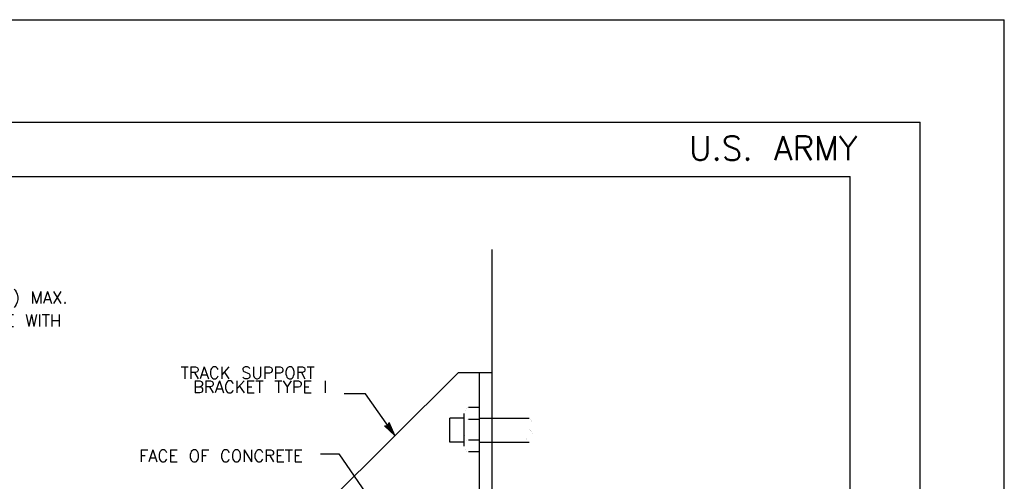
# Model space of a CAD drawing. Extents: x -21 to 2859, y -18 to 3983.
# Tile 25 of 47: x 10.59 to 20.84, y 7.32 to 12.13. Entities that reach past the tile are written whole.
import ezdxf
from ezdxf.enums import TextEntityAlignment as Align

# ---------------------------------------------------------------- set-up
doc = ezdxf.new("R2010")
doc.units = 0
doc.header["$LTSCALE"] = 25.4
doc.header["$MEASUREMENT"] = 0
doc.layers.add('PAN_TS', color=7, linetype='CONTINUOUS')
doc.styles.add('TXT_SHX', font='txt.shx')

# ---------------------------------------------------------------- blocks, each defined once
blk = doc.blocks.new('LT2')
at = {"layer": 'PAN_TS', "color": 24, "linetype": 'CONTINUOUS'}
for p, q in [((0, 0), (-0.0015, 0.00032)), ((-0.00135, 0), (-0.0015, 0.00032)), ((0, 0), (-0.0015, -0.00032)), ((-0.0015, -0.00032), (-0.00135, 0)), ((-0.00039, 0), (-0.00136, 0.00021)), ((-0.00128, 0), (-0.00136, 0.00021)), ((-0.00039, 0), (-0.00136, -0.00021)), ((-0.00136, -0.00021), (-0.00128, 0)), ((-0.00076, 0), (-0.00122, 0.0001)), ((-0.00119, 0), (-0.00122, 0.0001)), ((-0.00076, 0), (-0.00122, -0.0001)), ((-0.00122, -0.0001), (-0.00119, 0))]:
    blk.add_line(p, q, dxfattribs=at)

msp = doc.modelspace()

# ---------------------------------------------------------------- linework, layer by layer
at = {"layer": 'PAN_TS', "color": 7, "linetype": 'CONTINUOUS'}
for p, q in [((-21.155, 12.125), (20.845, 12.125)), ((20.845, -17.875), (20.845, 12.125)), ((-20.28, 11.057), (19.97, 11.057)), ((19.97, -16.943), (19.97, 11.057)), ((-19.002, 10.492), (19.24, 10.492)), ((19.24, -16.381), (19.24, 10.492)), ((15.509, 2.452), (15.509, 9.731)), ((13.472, 6.774), (15.157, 8.451)), ((15.157, 8.451), (15.509, 8.451)), ((15.378, 6.216), (15.378, 8.442)), ((14.191, 8.229), (13.968, 8.229)), ((14.496, 7.794), (14.191, 8.229)), ((15.219, 7.683), (15.219, 8.022)), ((15.367, 8.085), (15.263, 8.085)), ((15.219, 7.974), (15.067, 7.974)), ((15.067, 7.724), (15.067, 7.974)), ((15.367, 7.962), (15.263, 7.962)), ((15.376, 7.974), (15.896, 7.974)), ((15.219, 7.724), (15.067, 7.724)), ((15.367, 7.744), (15.263, 7.744)), ((15.376, 7.724), (15.896, 7.724)), ((13.722, 7.604), (13.911, 7.604)), ((13.911, 7.604), (15.509, 5.28)), ((15.367, 7.623), (15.263, 7.623))]:
    msp.add_line(p, q, dxfattribs=at)
at = {"layer": 'PAN_TS', "color": 7, "linetype": 'CONTINUOUS', "const_width": 0.00035}
for points in [[(15.263, 7.962, -0.067348), (15.254, 7.963, -0.063116), (15.246, 7.967, -0.056531), (15.239, 7.972, -0.049726), (15.232, 7.98, -0.043978), (15.227, 7.989, -0.039727), (15.223, 7.999, -0.036986), (15.22, 8.011, -0.035654), (15.219, 8.023, -0.035654), (15.22, 8.034, -0.036986), (15.223, 8.046, -0.039727), (15.227, 8.056, -0.043978), (15.232, 8.065, -0.049726), (15.239, 8.073, -0.056531), (15.246, 8.078, -0.063116), (15.254, 8.082, -0.067348), (15.263, 8.083, -0.067348)], [(15.263, 7.744, -0.114895), (15.254, 7.746, -0.085301), (15.246, 7.752, -0.057336), (15.238, 7.762, -0.039984), (15.232, 7.776, -0.030078), (15.226, 7.792, -0.024465), (15.222, 7.811, -0.021405), (15.22, 7.832, -0.020047), (15.219, 7.853, -0.020047), (15.22, 7.874, -0.021405), (15.222, 7.895, -0.024465), (15.226, 7.914, -0.030078), (15.232, 7.93, -0.039984), (15.238, 7.944, -0.057336), (15.246, 7.954, -0.085301), (15.254, 7.96, -0.114895), (15.263, 7.962, -0.114895)], [(15.896, 7.855, 0.10663), (15.901, 7.856, 0.082877), (15.906, 7.86, 0.058368), (15.91, 7.865, 0.041961), (15.914, 7.872, 0.03213), (15.918, 7.881, 0.026402), (15.92, 7.892, 0.023228), (15.922, 7.903, 0.021809), (15.922, 7.915, 0.021809), (15.922, 7.926, 0.023228), (15.92, 7.937, 0.026402), (15.918, 7.948, 0.03213), (15.914, 7.957, 0.041961), (15.91, 7.964, 0.058368), (15.906, 7.969, 0.082877), (15.901, 7.973, 0.10663), (15.896, 7.974, 0.10663)], [(15.263, 7.623, -0.067348), (15.254, 7.624, -0.063116), (15.246, 7.628, -0.056531), (15.239, 7.633, -0.049726), (15.232, 7.641, -0.043978), (15.227, 7.65, -0.039727), (15.223, 7.66, -0.036986), (15.22, 7.672, -0.035654), (15.219, 7.684, -0.035654), (15.22, 7.695, -0.036986), (15.223, 7.707, -0.039727), (15.227, 7.717, -0.043978), (15.232, 7.726, -0.049726), (15.239, 7.734, -0.056531), (15.246, 7.739, -0.063116), (15.254, 7.743, -0.067348), (15.263, 7.744, -0.067348)]]:
    msp.add_lwpolyline(points, format="xyb", dxfattribs=at)
msp.add_lwpolyline([(15.896, 7.855, 0.096385), (15.89, 7.854, 0.079072), (15.884, 7.85, 0.05915), (15.878, 7.844, 0.044387), (15.873, 7.836, 0.034906), (15.869, 7.826, 0.029141), (15.866, 7.815, 0.025866), (15.864, 7.802, 0.024383), (15.864, 7.79, 0.024383), (15.864, 7.777, 0.025866), (15.866, 7.764, 0.029141), (15.869, 7.753, 0.034906), (15.873, 7.743, 0.044387), (15.878, 7.735, 0.05915), (15.884, 7.729, 0.079072), (15.89, 7.725, 0.096385), (15.896, 7.724, 0.096385), (15.902, 7.725, 0.079072), (15.908, 7.729, 0.05915), (15.914, 7.735, 0.044387), (15.919, 7.743, 0.034906), (15.923, 7.753, 0.029141), (15.926, 7.764, 0.025866), (15.927, 7.777, 0.024383), (15.928, 7.79, 0.024383), (15.927, 7.802, 0.025866), (15.926, 7.815, 0.029141), (15.923, 7.826, 0.034906), (15.919, 7.836, 0.044387), (15.914, 7.844, 0.05915), (15.908, 7.85, 0.079072), (15.902, 7.854, 0.096385)], format="xyb", close=True, dxfattribs=at)

# ---------------------------------------------------------------- block references
at = {"layer": 'PAN_TS', "linetype": 'CONTINUOUS', "xscale": 96.00000967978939, "yscale": 96.00000967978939, "zscale": 96.00000967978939, "rotation": 305.2824200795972}
msp.add_blockref('LT2', (14.496, 7.794), dxfattribs=at)

# ---------------------------------------------------------------- texts
at = {"layer": 'PAN_TS', "color": 7, "linetype": 'CONTINUOUS', "style": 'TXT_SHX'}
for s, height, p in [('U.S. ARMY', 0.25, (19.314, 10.662)), ('BRACKET TYPE I', 0.125, (13.79, 8.237))]:
    msp.add_text(s, height=height, dxfattribs=at).set_placement(p, align=Align.RIGHT)
for s, p in [('GALV. FRAMES AT 6\'-0" (182.88) MAX.', (9.36, 9.17)), ('CENTERS. FASTEN TO CONCRETE WITH', (9.377, 8.928)), ('TRACK SUPPORT', (12.962, 8.385)), ('FACE OF CONCRETE', (12.683, 7.519))]:
    msp.add_text(s, height=0.125, dxfattribs=at).set_placement(p, align=Align.CENTER)

doc.saveas('drawing.dxf')
